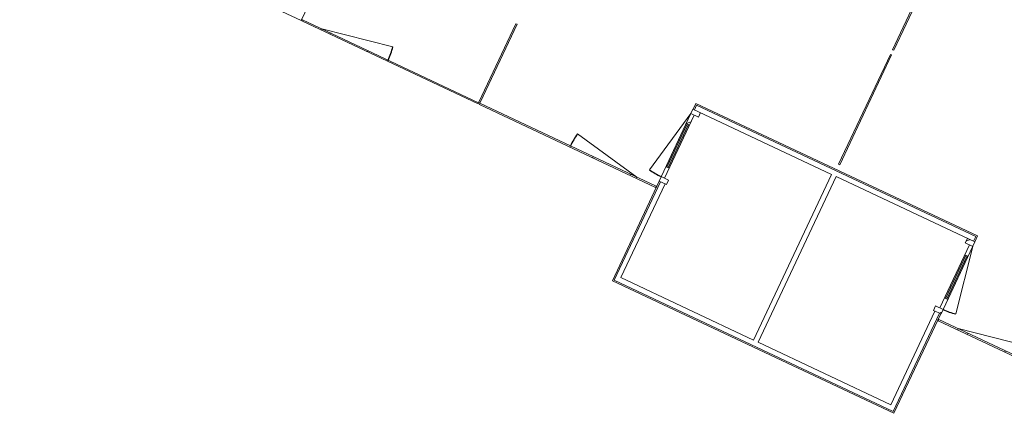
# Model space of a CAD drawing. Header units: metres. Extents: x 136266 to 136452, y 453403 to 453560.
# Tile 6 of 133: x 136343 to 136356, y 453430 to 453435. Entities that reach past the tile are written whole.
import ezdxf

# ---------------------------------------------------------------- set-up
doc = ezdxf.new("R2010")
doc.units = ezdxf.units.M
doc.layers.add('A-DETL-BEBOUWING', color=253, linetype='Continuous', lineweight=9)
pattern_1 = [(44.99999999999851, (-9.502809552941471e-05, 0.0002344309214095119), (-141.4213562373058, 141.4213562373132), [])]
pattern_2 = [(45.00000000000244, (-9.502749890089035e-05, 0.0002344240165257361), (-141.4213562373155, 141.4213562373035), [])]

# ---------------------------------------------------------------- blocks, each defined once
blk = doc.blocks.new('859-DO-0010 29-09-2022')
at = {"layer": 'A-DETL-BEBOUWING'}
h = blk.add_hatch(dxfattribs=at)
h.set_pattern_fill('FP_2025', color=256, angle=-90.00000000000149, style=0, pattern_type=2)
h.set_pattern_definition(pattern_1)
h.paths.add_polyline_path([(98796.90690497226, 7332.024234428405), (98796.90690497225, 7399.024234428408), (98682.90690497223, 7399.024234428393), (98682.90690497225, 7332.024234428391)])
h = blk.add_hatch(dxfattribs=at)
h.set_pattern_fill('FP_2029', color=256, angle=-89.99999999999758, style=0, pattern_type=2)
h.set_pattern_definition(pattern_2)
h.paths.add_polyline_path([(102936.9069049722, 7332.024234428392), (102936.9069049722, 7399.024234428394), (102822.9069049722, 7399.024234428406), (102822.9069049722, 7332.024234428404)])
h = blk.add_hatch(dxfattribs=at)
h.set_pattern_fill('FP_2025', color=256, angle=-90.00000000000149, style=0, pattern_type=2)
h.set_pattern_definition(pattern_1)
h.paths.add_polyline_path([(98732.90690497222, 6380.024234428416), (98732.90690497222, 6530.024234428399), (98682.90690497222, 6530.0242344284), (98682.90690497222, 6380.0242344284)])
h.paths.add_polyline_path([(98682.90690497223, 7182.024234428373), (98732.90690497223, 7182.024234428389), (98732.90690497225, 7332.02423442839), (98682.90690497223, 7332.024234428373)])
h = blk.add_hatch(dxfattribs=at)
h.set_pattern_fill('FP_2029', color=256, angle=-89.99999999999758, style=0, pattern_type=2)
h.set_pattern_definition(pattern_2)
h.paths.add_polyline_path([(102936.9069049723, 6380.024234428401), (102936.9069049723, 6530.024234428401), (102886.9069049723, 6530.024234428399), (102886.9069049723, 6380.024234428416)])
h.paths.add_polyline_path([(102886.9069049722, 7182.024234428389), (102936.9069049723, 7182.024234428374), (102936.9069049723, 7332.024234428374), (102886.9069049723, 7332.02423442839)])
for points in [[(98717.9069049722, 6530.024234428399), (98717.90690497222, 7182.02423442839), (98697.90690497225, 7182.02423442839), (98697.90690497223, 6530.024234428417)], [(102921.9069049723, 6530.024234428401), (102921.9069049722, 7182.024234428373), (102901.9069049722, 7182.024234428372), (102901.9069049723, 6530.0242344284)]]:
    blk.add_hatch(color=256, dxfattribs=at).paths.add_polyline_path(points)
h = blk.add_hatch(dxfattribs=at)
h.set_pattern_fill('FP_2029', color=256, angle=-89.99999999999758, style=0, pattern_type=2)
h.set_pattern_definition(pattern_2)
h.paths.add_polyline_path([(102936.9069049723, 6313.024234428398), (102936.9069049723, 6380.024234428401), (102822.9069049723, 6380.024234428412), (102822.9069049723, 6313.024234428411)])
h = blk.add_hatch(dxfattribs=at)
h.set_pattern_fill('FP_2298', color=256, style=0, pattern_type=2)
h.set_pattern_definition([(45, (0.000359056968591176, 0.0002344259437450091), (-282.842712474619, 282.842712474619), [])])
h.paths.add_polyline_path([(94635.00035905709, 6213.024234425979), (94635.00035905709, 6231.024234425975), (93635.00035905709, 6231.024234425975), (93635.00035905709, 6213.024234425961), (94023.88317569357, 6213.024234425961)])
h = blk.add_hatch(dxfattribs=at)
h.set_pattern_fill('FP_2293', color=256, angle=180, style=0, pattern_type=2)
h.set_pattern_definition([(44.99999999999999, (0.000359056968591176, 0.0002344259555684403), (-282.842712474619, 282.842712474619), [])])
h.paths.add_polyline_path([(98385.00035905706, 6213.024234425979), (98385.00035905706, 6231.024234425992), (97385.00035905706, 6231.024234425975), (97385.00035905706, 6213.024234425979), (98348.55219268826, 6213.024234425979)])
h = blk.add_hatch(dxfattribs=at)
h.set_pattern_fill('FP_2297', color=256, style=0, pattern_type=2)
h.set_pattern_definition([(45, (0.000359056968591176, 0.000234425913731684), (-282.842712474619, 282.842712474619), [])])
h.paths.add_polyline_path([(104235.0003590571, 6213.024234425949), (104235.0003590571, 6231.024234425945), (103235.0003590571, 6231.024234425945), (103235.0003590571, 6213.024234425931), (104114.7775486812, 6213.024234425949)])
for centre, radius, start, end in [((93635.00035905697, 6231.024234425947), 999.9999999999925, 0, 11.00000000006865), ((98385.00035905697, 6231.024234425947), 999.9999999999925, 168.9999999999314, 180), ((98682.90690497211, 7332.024234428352), 951.9999999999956, 258.9999999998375, 270), ((102936.9069049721, 7332.024234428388), 951.9999999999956, 270, 281.0000000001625)]:
    blk.add_arc(centre, radius, start, end)
for p, q in [((100801.000359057, 9293.181818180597), (100801.000359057, 11023.1818181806)), ((100819.000359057, 11023.1818181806), (100819.000359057, 9293.181818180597)), ((100819.000359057, 9293.181818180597), (100801.000359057, 9293.181818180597)), ((100801.000359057, 7567.024234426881), (100801.000359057, 9223.181818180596)), ((100819.000359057, 9223.181818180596), (100801.000359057, 9223.181818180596)), ((100819.000359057, 9223.181818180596), (100819.000359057, 7567.024234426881)), ((93332.83165811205, 6213.02423442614), (93332.83165811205, 7715.02423442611)), ((100819.000359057, 7567.024234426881), (100801.000359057, 7567.024234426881)), ((96001.00035905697, 6241.024234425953), (96001.00035905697, 7423.181818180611)), ((96019.00035905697, 7423.181818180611), (96001.00035905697, 7423.181818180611)), ((96019.00035905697, 7423.181818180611), (96019.00035905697, 6241.024234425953)), ((98682.90690497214, 7399.024234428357), (98682.90690497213, 6313.024234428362)), ((100774.9069049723, 7399.024234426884), (98682.90690497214, 7399.024234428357)), ((102932.9069049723, 7487.024234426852), (98686.90690497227, 7487.02423442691)), ((98686.90690497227, 7487.02423442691), (98686.90690497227, 7399.024234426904)), ((102914.9069049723, 7469.024234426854), (98704.90690497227, 7469.024234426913)), ((98704.90690497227, 7399.024234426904), (98704.90690497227, 7469.02423442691)), ((98796.90690497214, 7332.024234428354), (98796.90690497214, 7399.024234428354)), ((100774.9069049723, 7399.024234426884), (100774.9069049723, 4899.024234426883)), ((100844.9069049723, 7399.024234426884), (102936.9069049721, 7399.024234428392)), ((100844.9069049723, 4899.02423442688), (100844.9069049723, 7399.024234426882)), ((102822.9069049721, 7399.024234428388), (102822.9069049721, 7332.024234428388)), ((102914.9069049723, 7469.02423442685), (102914.9069049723, 7399.024234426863)), ((102932.9069049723, 7399.024234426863), (102932.9069049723, 7487.024234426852)), ((102936.9069049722, 6313.024234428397), (102936.9069049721, 7399.024234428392)), ((98682.90690497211, 7332.024234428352), (98501.25674137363, 6397.515155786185)), ((98682.90690497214, 7332.024234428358), (98796.90690497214, 7332.024234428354)), ((98732.9069049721, 6380.024234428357), (98732.90690497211, 7332.02423442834)), ((102822.9069049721, 7332.024234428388), (102936.9069049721, 7332.024234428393)), ((102886.9069049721, 7332.024234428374), (102886.9069049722, 6380.024234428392)), ((102936.9069049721, 7332.024234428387), (103118.5570685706, 6397.515155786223)), ((98682.90690497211, 7182.024234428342), (98732.90690497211, 7182.024234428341)), ((98697.90690497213, 7182.024234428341), (98697.9069049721, 6530.024234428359)), ((98717.9069049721, 6530.024234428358), (98717.90690497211, 7182.02423442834)), ((102886.9069049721, 7182.024234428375), (102936.9069049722, 7182.024234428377)), ((102901.9069049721, 7182.024234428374), (102901.9069049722, 6530.024234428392)), ((102921.9069049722, 6530.024234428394), (102921.9069049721, 7182.024234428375)), ((98732.9069049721, 6530.024234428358), (98682.9069049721, 6530.024234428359)), ((102936.9069049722, 6530.024234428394), (102886.9069049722, 6530.024234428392)), ((93635.00035905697, 6231.02423442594), (94616.62754250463, 6421.833229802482)), ((98385.00035905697, 6231.02423442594), (97403.3731756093, 6421.833229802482)), ((98796.90690497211, 6380.024234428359), (98682.90690497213, 6380.024234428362)), ((98796.90690497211, 6313.024234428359), (98796.90690497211, 6380.024234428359)), ((102936.9069049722, 6380.024234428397), (102822.9069049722, 6380.024234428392)), ((102822.9069049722, 6380.024234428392), (102822.9069049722, 6313.024234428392)), ((103235.000359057, 6231.02423442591), (104216.6275425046, 6421.833229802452)), ((89086.83165811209, 6213.024234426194), (93332.83165811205, 6213.02423442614)), ((93343.18470952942, 6231.024234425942), (95999.98470952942, 6231.024234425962)), ((93343.18470952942, 6213.024234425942), (93343.18470952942, 6231.024234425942)), ((95999.98470952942, 6213.024234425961), (93343.18470952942, 6213.024234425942)), ((93635.00035905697, 6213.024234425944), (93635.00035905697, 6231.024234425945)), ((94635.00035905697, 6213.024234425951), (94635.00035905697, 6231.024234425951)), ((95999.98470952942, 6213.024234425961), (95999.98470952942, 6231.024234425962)), ((96019.00035905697, 6241.024234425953), (96001.00035905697, 6241.024234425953)), ((96020.0160085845, 6231.024234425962), (98676.8160085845, 6231.024234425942)), ((96020.0160085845, 6231.024234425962), (96020.0160085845, 6213.024234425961)), ((98676.8160085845, 6213.024234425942), (96020.0160085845, 6213.024234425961)), ((97385.00035905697, 6231.024234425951), (97385.00035905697, 6213.024234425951)), ((98385.00035905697, 6231.024234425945), (98385.00035905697, 6213.024234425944)), ((98676.8160085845, 6231.024234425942), (98676.8160085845, 6213.024234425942)), ((98682.90690497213, 6313.024234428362), (98796.90690497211, 6313.024234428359)), ((98686.90690497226, 6313.024234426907), (98686.90690497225, 4811.024234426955)), ((98704.90690497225, 6313.024234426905), (98704.90690497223, 4829.024234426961)), ((98774.90690497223, 4899.024234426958), (98774.90690497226, 6313.024234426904)), ((102822.9069049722, 6313.024234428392), (102936.9069049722, 6313.024234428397)), ((102844.9069049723, 6313.024234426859), (102844.9069049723, 4899.024234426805)), ((102914.9069049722, 6313.024234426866), (102914.9069049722, 4829.024234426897)), ((102932.9069049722, 4811.024234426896), (102932.9069049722, 6313.024234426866)), ((102943.1847095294, 6231.024234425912), (105599.9847095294, 6231.024234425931)), ((102943.1847095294, 6213.024234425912), (102943.1847095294, 6231.024234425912)), ((105599.9847095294, 6213.024234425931), (102943.1847095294, 6213.024234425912)), ((103235.000359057, 6213.024234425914), (103235.000359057, 6231.024234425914)), ((100774.9069049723, 4899.024234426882), (98774.90690497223, 4899.024234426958)), ((102844.9069049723, 4899.024234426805), (100844.9069049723, 4899.02423442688)), ((98686.90690497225, 4811.024234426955), (102932.9069049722, 4811.024234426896)), ((102914.9069049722, 4829.024234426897), (98704.90690497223, 4829.024234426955)), ((102914.9069049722, 4829.024234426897), (102914.9069049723, 4829.024234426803))]:
    blk.add_line(p, q, dxfattribs=at)

msp = doc.modelspace()

# ---------------------------------------------------------------- block references
at = {"xscale": 0.001, "yscale": 0.001, "zscale": 0.001, "rotation": 334.7650131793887}
msp.add_blockref('859-DO-0010 29-09-2022', (136259.6791283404, 453469.3710543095), dxfattribs=at)

doc.saveas('drawing.dxf')
